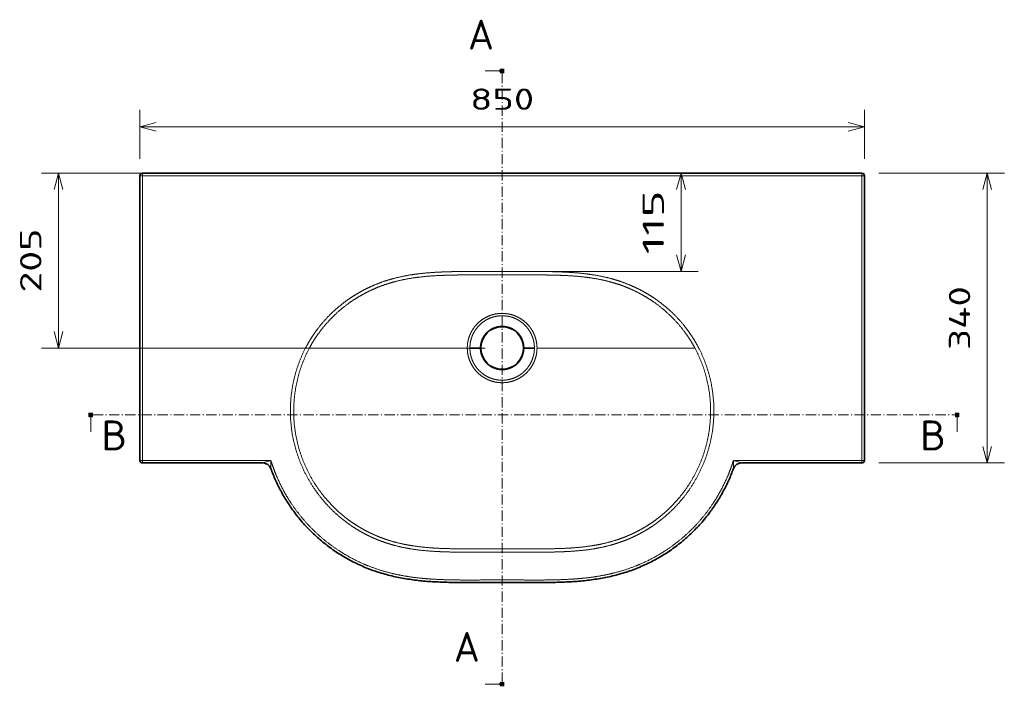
# Model space of a CAD drawing. Extents: x 34 to 271, y 18 to 194.
# Tile 1 of 4: x 34 to 149, y 21 to 99. Entities that reach past the tile are written whole.
import ezdxf
from ezdxf.enums import TextEntityAlignment as Align

# ---------------------------------------------------------------- set-up
doc = ezdxf.new("R2010")
doc.units = 0
doc.linetypes.add('DASHDOT', pattern=[18.5, 12, -3, 0.5, -3])
doc.layers.get('0').update_dxf_attribs({"lineweight": 13})
doc.styles.get("Standard").update_dxf_attribs({"font": 'isocp.shx'})
doc.dimstyles.get("Standard").update_dxf_attribs({"dimtxt": 2.5, "dimasz": 2.5, "dimexe": 1.25, "dimexo": 0.625, "dimtad": 1, "dimcen": 2.5, "dimadec": 0, "dimazin": 0, "dimtfac": 1, "dimtmove": 0, "dimatfit": 0, "dimfxl": 0, "dimarcsym": 0})

# ---------------------------------------------------------------- blocks, each defined once
blk = doc.blocks.new('*D')
at = {"color": 7, "lineweight": 13, "ltscale": 0.143256}
for p, q in [((47.68, 82.52), (47.68, 88.25)), ((132.65, 82.52), (132.65, 88.25))]:
    blk.add_line(p, q, dxfattribs=at)
at = {"color": 7, "lineweight": 13}
for p, q in [((47.68, 86.25), (132.65, 86.25)), ((88.17, 80.82), (36.15, 80.82)), ((38.15, 60.32), (38.15, 80.82)), ((147.05, 46.84), (147.05, 80.82)), ((88.17, 60.32), (36.15, 60.32))]:
    blk.add_line(p, q, dxfattribs=at)
at = {"color": 7, "lineweight": 13, "ltscale": 0.288181}
blk.add_line((111.14, 69.29), (111.14, 80.82), dxfattribs=at)
at = {"color": 7, "lineweight": 13, "ltscale": 0.367357}
for p, q in [((134.35, 80.82), (149.05, 80.82)), ((134.35, 46.84), (149.05, 46.84))]:
    blk.add_line(p, q, dxfattribs=at)
at = {"color": 7, "lineweight": 13, "ltscale": 0.434789}
blk.add_line((95.74, 69.29), (113.14, 69.29), dxfattribs=at)
at = {"color": 7, "lineweight": 13}
for points in [[(49.62, 86.77), (47.68, 86.25), (49.62, 85.73)], [(130.72, 85.73), (132.65, 86.25), (130.72, 86.77)], [(38.66, 78.89), (38.15, 80.82), (37.63, 78.89)], [(111.65, 78.89), (111.14, 80.82), (110.62, 78.89)], [(147.56, 78.89), (147.05, 80.82), (146.53, 78.89)], [(110.62, 71.23), (111.14, 69.29), (111.65, 71.23)], [(37.63, 62.25), (38.15, 60.32), (38.66, 62.25)], [(146.53, 48.77), (147.05, 46.84), (147.56, 48.77)]]:
    blk.add_lwpolyline(points, dxfattribs=at)
blk.add_text('850', height=2.5, dxfattribs=at).set_placement((86.42, 88.25), (93.92, 88.25), align=Align.FIT)
for s, p, p2 in [('115', (109.14, 71.3), (109.14, 78.81)), ('205', (36.15, 66.82), (36.15, 74.32)), ('340', (145.05, 60.08), (145.05, 67.58))]:
    blk.add_text(s, height=2.5, rotation=90, dxfattribs=at).set_placement(p, p2, align=Align.FIT)
blk = doc.blocks.new('BLOCK22')
at = {"color": 7, "lineweight": 13}
for p, q in [((0, 324.9), (-20, 324.9)), ((0, -394.2), (-20, -394.2))]:
    blk.add_line(p, q, dxfattribs=at)
at = {"color": 7, "lineweight": 100, "ltscale": 0.125}
for p, q in [((0, 327.4), (0, 322.4)), ((0, -396.7), (0, -391.7))]:
    blk.add_line(p, q, dxfattribs=at)
at = {"color": 7, "linetype": 'DASHDOT', "lineweight": 13}
blk.add_line((0, 322.4), (0, -391.7), dxfattribs=at)
at = {"color": 7, "lineweight": 13}
for points in [[(-3, 323.7), (0, 324.9), (-3, 326.2)], [(-3, -395.5), (0, -394.2), (-3, -393)]]:
    blk.add_lwpolyline(points, dxfattribs=at)
for p, p2 in [((-40, 350), (-9.6, 350)), ((-56.6, -368), (-26.2, -368))]:
    blk.add_text('A', height=35, dxfattribs=at).set_placement(p, p2, align=Align.FIT)
blk = doc.blocks.new('BLOCK23')
at = {"color": 7, "lineweight": 100, "ltscale": 0.125}
for p, q in [((-484.9, -78.2), (-479.9, -78.2)), ((536, -78.2), (531, -78.2))]:
    blk.add_line(p, q, dxfattribs=at)
at = {"color": 7, "lineweight": 13}
for p, q in [((-482.4, -78.2), (-482.4, -98.2)), ((533.5, -78.2), (533.5, -98.2))]:
    blk.add_line(p, q, dxfattribs=at)
at = {"color": 7, "linetype": 'DASHDOT', "lineweight": 13}
blk.add_line((-479.9, -78.2), (531, -78.2), dxfattribs=at)
at = {"color": 7, "lineweight": 13}
for points in [[(-481.1, -81.2), (-482.4, -78.2), (-483.6, -81.2)], [(534.7, -81.2), (533.5, -78.2), (532.2, -81.2)]]:
    blk.add_lwpolyline(points, dxfattribs=at)
for p, p2 in [((-470, -120), (-439.6, -120)), ((490, -120), (520.4, -120))]:
    blk.add_text('B', height=35, dxfattribs=at).set_placement(p, p2, align=Align.FIT)
blk = doc.blocks.new('BLOCK24')
at = {"color": 7, "lineweight": 13, "ltscale": 0.075}
for p, q in [((-424.8, 202), (-421.8, 202)), ((-421.8, 202), (-421.8, 205)), ((421.8, 202), (421.8, 205)), ((424.8, 202), (421.8, 202)), ((-424.8, -131.8), (-421.8, -131.8)), ((-421.8, -131.8), (-421.8, -134.8)), ((424.8, -131.8), (421.8, -131.8)), ((421.8, -131.8), (421.8, -134.8))]:
    blk.add_line(p, q, dxfattribs=at)
at = {"color": 7, "lineweight": 35}
for p, q in [((-424.8, -131.8), (-424.8, 202)), ((-421.8, 205), (0, 205)), ((421.8, 205), (0, 205)), ((424.8, 202), (424.8, -131.8)), ((-280.6, -134.8), (-421.8, -134.8)), ((421.8, -134.8), (280.6, -134.8))]:
    blk.add_line(p, q, dxfattribs=at)
at = {"color": 7, "lineweight": 13}
for p, q in [((-421.8, 202), (0, 202)), ((-421.8, -131.8), (-421.8, 202)), ((421.8, 202), (0, 202)), ((421.8, -131.8), (421.8, 202)), ((-226, 0), (-40.9, 0)), ((40.9, 0), (226, 0)), ((-271.2, -131.8), (-421.8, -131.8)), ((271.2, -131.8), (421.8, -131.8))]:
    blk.add_line(p, q, dxfattribs=at)
at = {"color": 7, "lineweight": 35, "ltscale": 0.303251}
for p, q in [((-37.8, 0), (-25.7, 0)), ((25.7, 0), (37.8, 0))]:
    blk.add_line(p, q, dxfattribs=at)
at = {"color": 7, "lineweight": 35}
blk.add_circle((0, 0), 25, dxfattribs=at)
for centre, radius, start, end in [((-421.8, 202), 3, 90, 180), ((421.8, 202), 3, 360, 90), ((-421.8, -131.8), 3, 180, 270), ((-280.6, -144.8), 10, 19.8634, 90), ((280.6, -144.8), 10, 90, 160.1366), ((421.8, -131.8), 3, 270, 0)]:
    blk.add_arc(centre, radius, start, end, dxfattribs=at)
at = {"color": 7, "lineweight": 13}
for centre, radius, start, end in [((-65.2, -789.8), 689.5, 107.3828, 108.1988), ((285.2, -133.4), 556.4, 179.8419, 180.8307), ((-285.2, -133.4), 556.4, 359.1693, 0.1581), ((65.2, -789.8), 689.5, 71.8012, 72.6172)]:
    blk.add_arc(centre, radius, start, end, dxfattribs=at)
for points, knots in [([(0, 89.7), (-0.7, 89.7), (-1.4, 89.7), (-2.1, 89.7), (-3.1, 89.7), (-4.1, 89.7), (-4.5, 89.7), (-13.1, 89.7), (-21.6, 89.7), (-29.9, 89.7), (-40.8, 89.8), (-51.8, 89.7), (-54.5, 89.6), (-62.1, 89.5), (-69.6, 89.2), (-74.5, 89), (-85.9, 88.4), (-97.3, 87.2), (-103.8, 86.4), (-115.7, 84.4), (-127.3, 81.6), (-132.5, 80.2), (-141.2, 77.3), (-149.8, 73.9), (-153.2, 72.4), (-158.6, 69.9), (-163.8, 67.2), (-165.6, 66.2), (-171.8, 62.7), (-177.9, 58.8), (-182, 56), (-189.3, 50.4), (-196.3, 44.4), (-199.3, 41.6), (-208, 33), (-215.9, 23.5), (-220.7, 16.9), (-225.1, 10), (-229, 2.7), (-229.1, 2.7), (-229.2, 2.4), (-229.3, 2.2), (-229.4, 2.1), (-229.4, 2), (-229.5, 1.9)], [0, 0, 0, 0, 0, 0, 5.507414, 5.507414, 5.507414, 8.261121, 8.261121, 8.261121, 73.194806, 73.194806, 73.194806, 94.537046, 94.537046, 94.537046, 132.670659, 132.670659, 132.670659, 184.418726, 184.418726, 184.418726, 226.499301, 226.499301, 226.499301, 256.201444, 256.201444, 256.201444, 272.680183, 272.680183, 272.680183, 312.02019, 312.02019, 312.02019, 344.570699, 344.570699, 344.570699, 408.213678, 408.213678, 408.213678, 409.246282, 409.246282, 409.246282, 410.208553, 410.208553, 410.208553, 410.208553, 410.208553, 410.208553]), ([(0, 85.7), (-0.7, 85.7), (-1.4, 85.7), (-2.1, 85.7), (-3.1, 85.7), (-4.2, 85.7), (-4.5, 85.7), (-13.2, 85.7), (-21.8, 85.7), (-30.1, 85.7), (-41.1, 85.8), (-52.1, 85.6), (-54.8, 85.6), (-62.3, 85.5), (-69.9, 85.2), (-74.7, 85), (-86, 84.4), (-97.3, 83.2), (-103.8, 82.4), (-114.6, 80.6), (-125.3, 78), (-129.6, 76.8), (-135.4, 75), (-141.2, 73), (-142.8, 72.4), (-146.3, 71), (-149.7, 69.6), (-151.6, 68.7), (-154.7, 67.3), (-157.6, 65.9), (-158.7, 65.3), (-165.7, 61.7), (-172.5, 57.7), (-178, 54), (-187.9, 46.6), (-197.1, 38.3), (-201.1, 34.2), (-209, 25.6), (-216.1, 16.3), (-219.4, 11.4), (-222.6, 6.3), (-225.4, 1), (-225.5, 0.8), (-225.7, 0.6), (-225.8, 0.4), (-225.8, 0.2), (-225.9, 0.1), (-226, 0)], [0, 0, 0, 0, 0, 0, 5.550751, 5.550751, 5.550751, 8.326127, 8.326127, 8.326127, 73.70161, 73.70161, 73.70161, 95.179129, 95.179129, 95.179129, 133.232268, 133.232268, 133.232268, 184.873205, 184.873205, 184.873205, 220.175971, 220.175971, 220.175971, 233.522142, 233.522142, 233.522142, 249.996309, 249.996309, 249.996309, 259.874147, 259.874147, 259.874147, 312.487698, 312.487698, 312.487698, 358.102683, 358.102683, 358.102683, 405.302897, 405.302897, 405.302897, 406.245761, 406.245761, 406.245761, 407.326808, 407.326808, 407.326808, 407.326808, 407.326808, 407.326808]), ([(0, 89.7), (0.7, 89.7), (1.4, 89.7), (2.1, 89.7), (3.1, 89.7), (4.1, 89.7), (4.5, 89.7), (13.1, 89.7), (21.6, 89.7), (29.9, 89.7), (40.8, 89.8), (51.8, 89.7), (54.5, 89.6), (62.1, 89.5), (69.6, 89.2), (74.5, 89), (85.9, 88.4), (97.3, 87.2), (103.8, 86.4), (115.7, 84.4), (127.3, 81.6), (132.5, 80.2), (141.2, 77.3), (149.8, 73.9), (153.2, 72.4), (158.6, 69.9), (163.8, 67.2), (165.6, 66.2), (171.8, 62.7), (177.9, 58.8), (182, 56), (189.3, 50.4), (196.3, 44.4), (199.3, 41.6), (208, 33), (215.9, 23.5), (220.7, 16.9), (225.1, 10), (229, 2.7), (229.1, 2.7), (229.2, 2.4), (229.3, 2.2), (229.4, 2.1), (229.4, 2), (229.5, 1.9)], [0, 0, 0, 0, 0, 0, 5.507414, 5.507414, 5.507414, 8.261121, 8.261121, 8.261121, 73.194806, 73.194806, 73.194806, 94.537046, 94.537046, 94.537046, 132.670659, 132.670659, 132.670659, 184.418726, 184.418726, 184.418726, 226.499301, 226.499301, 226.499301, 256.201444, 256.201444, 256.201444, 272.680183, 272.680183, 272.680183, 312.02019, 312.02019, 312.02019, 344.570699, 344.570699, 344.570699, 408.213678, 408.213678, 408.213678, 409.246282, 409.246282, 409.246282, 410.208553, 410.208553, 410.208553, 410.208553, 410.208553, 410.208553]), ([(0, 85.7), (0.7, 85.7), (1.4, 85.7), (2.1, 85.7), (3.1, 85.7), (4.2, 85.7), (4.5, 85.7), (13.2, 85.7), (21.8, 85.7), (30.1, 85.7), (41.1, 85.8), (52.1, 85.6), (54.8, 85.6), (62.3, 85.5), (69.9, 85.2), (74.7, 85), (86, 84.4), (97.3, 83.2), (103.8, 82.4), (114.6, 80.6), (125.3, 78), (129.6, 76.8), (135.4, 75), (141.2, 73), (142.8, 72.4), (146.3, 71), (149.7, 69.6), (151.6, 68.7), (154.7, 67.3), (157.6, 65.9), (158.7, 65.3), (165.7, 61.7), (172.5, 57.7), (178, 54), (187.9, 46.6), (197.1, 38.3), (201.1, 34.2), (209, 25.6), (216.1, 16.3), (219.4, 11.4), (222.6, 6.3), (225.4, 1), (225.5, 0.8), (225.7, 0.6), (225.8, 0.4), (225.8, 0.2), (225.9, 0.1), (226, 0)], [0, 0, 0, 0, 0, 0, 5.550751, 5.550751, 5.550751, 8.326127, 8.326127, 8.326127, 73.70161, 73.70161, 73.70161, 95.179129, 95.179129, 95.179129, 133.232268, 133.232268, 133.232268, 184.873205, 184.873205, 184.873205, 220.175971, 220.175971, 220.175971, 233.522142, 233.522142, 233.522142, 249.996309, 249.996309, 249.996309, 259.874147, 259.874147, 259.874147, 312.487698, 312.487698, 312.487698, 358.102683, 358.102683, 358.102683, 405.302897, 405.302897, 405.302897, 406.245761, 406.245761, 406.245761, 407.326808, 407.326808, 407.326808, 407.326808, 407.326808, 407.326808]), ([(-40.9, 0), (-40.9, 1.3), (-40.8, 2.6), (-40.7, 3.9), (-40.4, 6.4), (-39.9, 8.9), (-39.6, 10.1), (-38.8, 12.9), (-37.8, 15.6), (-37.1, 17.1), (-35.2, 20.9), (-32.8, 24.3), (-31.3, 26.3), (-26.8, 31), (-21.5, 34.8), (-18, 36.8), (-13.1, 38.7), (-8.1, 39.9), (-6.8, 40.1), (-5, 40.3), (-3.1, 40.5), (-2.5, 40.6), (-1.6, 40.6), (-0.7, 40.6), (-0.5, 40.6), (-0.2, 40.6), (0, 40.6)], [0, 0, 0, 0, 0, 0, 20.103904, 20.103904, 20.103904, 39.175597, 39.175597, 39.175597, 64.584373, 64.584373, 64.584373, 102.871252, 102.871252, 102.871252, 163.983274, 163.983274, 163.983274, 183.366903, 183.366903, 183.366903, 193.096197, 193.096197, 193.096197, 196.947472, 196.947472, 196.947472, 196.947472, 196.947472, 196.947472]), ([(-37.8, 0), (-37.8, 0.4), (-37.8, 0.9), (-37.8, 1.3), (-37.7, 2.7), (-37.6, 4.2), (-37.5, 5.2), (-37.1, 7.7), (-36.4, 10.3), (-36, 11.8), (-34.6, 15.6), (-32.7, 19.2), (-31.4, 21.2), (-28.1, 25.6), (-24.2, 29.3), (-21.7, 31.2), (-17.1, 34), (-12, 36), (-9.7, 36.7), (-6.8, 37.3), (-3.8, 37.6), (-3.2, 37.7), (-2.2, 37.8), (-1.2, 37.8), (-0.8, 37.8), (-0.4, 37.8), (0, 37.8)], [0, 0, 0, 0, 0, 0, 7.121402, 7.121402, 7.121402, 23.698131, 23.698131, 23.698131, 50.177889, 50.177889, 50.177889, 89.667943, 89.667943, 89.667943, 139.029778, 139.029778, 139.029778, 178.745315, 178.745315, 178.745315, 188.70753, 188.70753, 188.70753, 195.334148, 195.334148, 195.334148, 195.334148, 195.334148, 195.334148]), ([(40.9, 0), (40.9, 1.3), (40.8, 2.6), (40.7, 3.9), (40.4, 6.4), (39.9, 8.9), (39.6, 10.1), (38.8, 12.9), (37.8, 15.6), (37.1, 17.1), (35.2, 20.9), (32.8, 24.3), (31.3, 26.3), (26.8, 31), (21.5, 34.8), (18, 36.8), (13.1, 38.7), (8.1, 39.9), (6.8, 40.1), (5, 40.3), (3.1, 40.5), (2.5, 40.6), (1.6, 40.6), (0.7, 40.6), (0.5, 40.6), (0.2, 40.6), (0, 40.6)], [0, 0, 0, 0, 0, 0, 20.103904, 20.103904, 20.103904, 39.175597, 39.175597, 39.175597, 64.584373, 64.584373, 64.584373, 102.871252, 102.871252, 102.871252, 163.983274, 163.983274, 163.983274, 183.366903, 183.366903, 183.366903, 193.096197, 193.096197, 193.096197, 196.947472, 196.947472, 196.947472, 196.947472, 196.947472, 196.947472]), ([(37.8, 0), (37.8, 0.4), (37.8, 0.9), (37.8, 1.3), (37.7, 2.7), (37.6, 4.2), (37.5, 5.2), (37.1, 7.7), (36.4, 10.3), (36, 11.8), (34.6, 15.6), (32.7, 19.2), (31.4, 21.2), (28.1, 25.6), (24.2, 29.3), (21.7, 31.2), (17.1, 34), (12, 36), (9.7, 36.7), (6.8, 37.3), (3.8, 37.6), (3.2, 37.7), (2.2, 37.8), (1.2, 37.8), (0.8, 37.8), (0.4, 37.8), (0, 37.8)], [0, 0, 0, 0, 0, 0, 7.121402, 7.121402, 7.121402, 23.698131, 23.698131, 23.698131, 50.177889, 50.177889, 50.177889, 89.667943, 89.667943, 89.667943, 139.029778, 139.029778, 139.029778, 178.745315, 178.745315, 178.745315, 188.70753, 188.70753, 188.70753, 195.334148, 195.334148, 195.334148, 195.334148, 195.334148, 195.334148]), ([(-25.7, 0), (-25.7, 0.5), (-25.7, 1), (-25.6, 1.4), (-25.6, 2.4), (-25.5, 3.4), (-25.4, 3.8), (-25, 6), (-24.4, 8), (-23.9, 9.6), (-22.1, 13.4), (-19.7, 16.7), (-17.9, 18.5), (-14.1, 21.7), (-9.7, 23.9), (-7.3, 24.7), (-4.4, 25.3), (-1.5, 25.5), (-1, 25.6), (-0.5, 25.6), (0, 25.6)], [0, 0, 0, 0, 0, 0, 3.8447, 3.8447, 3.8447, 7.752658, 7.752658, 7.752658, 21.105187, 21.105187, 21.105187, 41.526121, 41.526121, 41.526121, 62.621141, 62.621141, 62.621141, 66.847221, 66.847221, 66.847221, 66.847221, 66.847221, 66.847221]), ([(25.7, 0), (25.7, 0.5), (25.7, 1), (25.6, 1.4), (25.6, 2.4), (25.5, 3.4), (25.4, 3.8), (25, 6), (24.4, 8), (23.9, 9.6), (22.1, 13.4), (19.7, 16.7), (17.9, 18.5), (14.1, 21.7), (9.7, 23.9), (7.3, 24.7), (4.4, 25.3), (1.5, 25.5), (1, 25.6), (0.5, 25.6), (0, 25.6)], [0, 0, 0, 0, 0, 0, 3.8447, 3.8447, 3.8447, 7.752658, 7.752658, 7.752658, 21.105187, 21.105187, 21.105187, 41.526121, 41.526121, 41.526121, 62.621141, 62.621141, 62.621141, 66.847221, 66.847221, 66.847221, 66.847221, 66.847221, 66.847221]), ([(-229.5, 1.9), (-229.6, 1.7), (-229.7, 1.5), (-229.9, 1.2), (-236.7, -11.7), (-242, -25.4), (-245.6, -39.4), (-250.1, -69.8), (-247.3, -100.6), (-243.8, -116.6), (-234.1, -143.9), (-218.7, -168.4), (-211, -178.4), (-200.7, -189.4), (-189.2, -199.1), (-187.2, -200.7), (-183.3, -203.8), (-179.2, -206.8), (-177.2, -208.2), (-172, -211.7), (-166.6, -214.9), (-163.3, -216.7), (-158.5, -219.3), (-153.6, -221.6), (-152, -222.3), (-149.4, -223.5), (-146.7, -224.6), (-145.5, -225.1), (-140.8, -226.9), (-136, -228.6), (-132.4, -229.7), (-123.5, -232.3), (-114.5, -234.3), (-109.1, -235.3), (-94.8, -237.5), (-80.4, -238.6), (-71.5, -239), (-56.7, -239.4), (-42, -239.5), (-36.2, -239.5), (-26.7, -239.4), (-17.2, -239.4), (-13.6, -239.4), (-9.6, -239.4), (-5.6, -239.4), (-5.3, -239.4), (-4.7, -239.4), (-4.1, -239.4), (-3.8, -239.4), (-2.9, -239.4), (-1.9, -239.4), (-1.3, -239.4), (-0.6, -239.4), (0, -239.4)], [0, 0, 0, 0, 0, 0, 1.816562, 1.816562, 1.816562, 112.181095, 112.181095, 112.181095, 237.029918, 237.029918, 237.029918, 333.314578, 333.314578, 333.314578, 352.575283, 352.575283, 352.575283, 371.837692, 371.837692, 371.837692, 400.761209, 400.761209, 400.761209, 413.622427, 413.622427, 413.622427, 423.237598, 423.237598, 423.237598, 452.401586, 452.401586, 452.401586, 494.515612, 494.515612, 494.515612, 563.566008, 563.566008, 563.566008, 608.442118, 608.442118, 608.442118, 636.812822, 636.812822, 636.812822, 639.177061, 639.177061, 639.177061, 641.612916, 641.612916, 641.612916, 646.496161, 646.496161, 646.496161, 646.496161, 646.496161, 646.496161]), ([(-226, 0), (-226.1, -0.2), (-226.2, -0.4), (-226.3, -0.7), (-232.5, -12.4), (-237.4, -24.7), (-240.9, -37.3), (-245.7, -64.8), (-244.3, -92.8), (-241.9, -107.6), (-233.7, -135.8), (-219.3, -161.5), (-210.8, -173.2), (-198.5, -186.7), (-184.5, -198.2), (-181.6, -200.5), (-175.6, -204.9), (-169.4, -208.9), (-166.2, -210.8), (-161.5, -213.4), (-156.8, -215.9), (-155.3, -216.6), (-151.9, -218.2), (-148.5, -219.7), (-146.6, -220.5), (-141.3, -222.7), (-135.8, -224.6), (-132.2, -225.8), (-122, -228.8), (-111.5, -231), (-104.7, -232.1), (-92.6, -233.7), (-80.4, -234.6), (-75.2, -234.9), (-62.1, -235.4), (-48.9, -235.5), (-41, -235.5), (-29.4, -235.5), (-17.8, -235.4), (-14.1, -235.4), (-10.2, -235.4), (-6.2, -235.4), (-5.9, -235.4), (-5.4, -235.4), (-4.8, -235.4), (-4.3, -235.4), (-3.3, -235.4), (-2.3, -235.4), (-1.5, -235.4), (-0.7, -235.4), (0, -235.4)], [0, 0, 0, 0, 0, 0, 1.835687, 1.835687, 1.835687, 103.148114, 103.148114, 103.148114, 218.631464, 218.631464, 218.631464, 330.734597, 330.734597, 330.734597, 359.573663, 359.573663, 359.573663, 388.452082, 388.452082, 388.452082, 401.33089, 401.33089, 401.33089, 417.38939, 417.38939, 417.38939, 446.588322, 446.588322, 446.588322, 500.463619, 500.463619, 500.463619, 541.13761, 541.13761, 541.13761, 602.560838, 602.560838, 602.560838, 630.818326, 630.818326, 630.818326, 633.173135, 633.173135, 633.173135, 635.066699, 635.066699, 635.066699, 640.862777, 640.862777, 640.862777, 640.862777, 640.862777, 640.862777]), ([(-40.9, 0), (-40.9, -0.2), (-40.9, -0.4), (-40.9, -0.7), (-40.8, -1.1), (-40.8, -1.6), (-40.8, -1.8), (-40.7, -3.5), (-40.6, -5.2), (-40.4, -6.6), (-39.6, -10.5), (-38.4, -14.3), (-37.4, -16.6), (-34.8, -21.8), (-31.2, -26.5), (-28.9, -29), (-24.8, -32.6), (-20.2, -35.4), (-18.3, -36.4), (-14, -38.4), (-9.3, -39.8), (-6.7, -40.3), (-3.7, -40.6), (-0.7, -40.7), (-0.5, -40.7), (-0.2, -40.7), (0, -40.7)], [0, 0, 0, 0, 0, 0, 4.681538, 4.681538, 4.681538, 9.363075, 9.363075, 9.363075, 39.982356, 39.982356, 39.982356, 91.912555, 91.912555, 91.912555, 162.11194, 162.11194, 162.11194, 206.111746, 206.111746, 206.111746, 263.068894, 263.068894, 263.068894, 268.300065, 268.300065, 268.300065, 268.300065, 268.300065, 268.300065]), ([(0, -25.6), (-2.3, -25.6), (-4.6, -25.3), (-6.9, -24.8), (-10.7, -23.5), (-14.1, -21.4), (-15.5, -20.5), (-18.3, -18.2), (-20.7, -15.3), (-21.8, -13.7), (-23.1, -11.4), (-24.1, -8.9), (-24.3, -8.2), (-24.6, -7.3), (-24.9, -6.3), (-24.9, -6), (-25.1, -5.4), (-25.2, -4.9), (-25.2, -4.6), (-25.3, -4.1), (-25.4, -3.6), (-25.4, -3.4), (-25.5, -2.8), (-25.6, -2.2), (-25.6, -1.9), (-25.6, -1.3), (-25.7, -0.7), (-25.7, -0.5), (-25.7, -0.2), (-25.7, 0)], [0, 0, 0, 0, 0, 0, 19.867628, 19.867628, 19.867628, 33.836364, 33.836364, 33.836364, 50.161517, 50.161517, 50.161517, 55.51044, 55.51044, 55.51044, 58.177638, 58.177638, 58.177638, 60.176782, 60.176782, 60.176782, 62.175926, 62.175926, 62.175926, 64.853109, 64.853109, 64.853109, 66.841437, 66.841437, 66.841437, 66.841437, 66.841437, 66.841437]), ([(229.5, 1.9), (229.6, 1.7), (229.7, 1.5), (229.9, 1.2), (236.7, -11.7), (242, -25.4), (245.6, -39.4), (250.1, -69.8), (247.3, -100.6), (243.8, -116.6), (234.1, -143.9), (218.7, -168.4), (211, -178.4), (200.7, -189.4), (189.2, -199.1), (187.2, -200.7), (183.3, -203.8), (179.2, -206.8), (177.2, -208.2), (172, -211.7), (166.6, -214.9), (163.3, -216.7), (158.5, -219.3), (153.6, -221.6), (152, -222.3), (149.4, -223.5), (146.7, -224.6), (145.5, -225.1), (140.8, -226.9), (136, -228.6), (132.4, -229.7), (123.5, -232.3), (114.5, -234.3), (109.1, -235.3), (94.8, -237.5), (80.4, -238.6), (71.5, -239), (56.7, -239.4), (42, -239.5), (36.2, -239.5), (26.7, -239.4), (17.2, -239.4), (13.6, -239.4), (9.6, -239.4), (5.6, -239.4), (5.3, -239.4), (4.7, -239.4), (4.1, -239.4), (3.8, -239.4), (2.9, -239.4), (1.9, -239.4), (1.3, -239.4), (0.6, -239.4), (0, -239.4)], [0, 0, 0, 0, 0, 0, 1.816562, 1.816562, 1.816562, 112.181095, 112.181095, 112.181095, 237.029918, 237.029918, 237.029918, 333.314578, 333.314578, 333.314578, 352.575283, 352.575283, 352.575283, 371.837692, 371.837692, 371.837692, 400.761209, 400.761209, 400.761209, 413.622427, 413.622427, 413.622427, 423.237598, 423.237598, 423.237598, 452.401586, 452.401586, 452.401586, 494.515612, 494.515612, 494.515612, 563.566008, 563.566008, 563.566008, 608.442118, 608.442118, 608.442118, 636.812822, 636.812822, 636.812822, 639.177061, 639.177061, 639.177061, 641.612916, 641.612916, 641.612916, 646.496161, 646.496161, 646.496161, 646.496161, 646.496161, 646.496161]), ([(226, 0), (226.1, -0.2), (226.2, -0.4), (226.3, -0.7), (232.5, -12.4), (237.4, -24.7), (240.9, -37.3), (245.7, -64.8), (244.3, -92.8), (241.9, -107.6), (233.7, -135.8), (219.3, -161.5), (210.8, -173.2), (198.5, -186.7), (184.5, -198.2), (181.6, -200.5), (175.6, -204.9), (169.4, -208.9), (166.2, -210.8), (161.5, -213.4), (156.8, -215.9), (155.3, -216.6), (151.9, -218.2), (148.5, -219.7), (146.6, -220.5), (141.3, -222.7), (135.8, -224.6), (132.2, -225.8), (122, -228.8), (111.5, -231), (104.7, -232.1), (92.6, -233.7), (80.4, -234.6), (75.2, -234.9), (62.1, -235.4), (48.9, -235.5), (41, -235.5), (29.4, -235.5), (17.8, -235.4), (14.1, -235.4), (10.2, -235.4), (6.2, -235.4), (5.9, -235.4), (5.4, -235.4), (4.8, -235.4), (4.3, -235.4), (3.3, -235.4), (2.3, -235.4), (1.5, -235.4), (0.7, -235.4), (0, -235.4)], [0, 0, 0, 0, 0, 0, 1.835687, 1.835687, 1.835687, 103.148114, 103.148114, 103.148114, 218.631464, 218.631464, 218.631464, 330.734597, 330.734597, 330.734597, 359.573663, 359.573663, 359.573663, 388.452082, 388.452082, 388.452082, 401.33089, 401.33089, 401.33089, 417.38939, 417.38939, 417.38939, 446.588322, 446.588322, 446.588322, 500.463619, 500.463619, 500.463619, 541.13761, 541.13761, 541.13761, 602.560838, 602.560838, 602.560838, 630.818326, 630.818326, 630.818326, 633.173135, 633.173135, 633.173135, 635.066699, 635.066699, 635.066699, 640.862777, 640.862777, 640.862777, 640.862777, 640.862777, 640.862777]), ([(40.9, 0), (40.9, -0.2), (40.9, -0.4), (40.9, -0.7), (40.8, -1.1), (40.8, -1.6), (40.8, -1.8), (40.7, -3.5), (40.6, -5.2), (40.4, -6.6), (39.6, -10.5), (38.4, -14.3), (37.4, -16.6), (34.8, -21.8), (31.2, -26.5), (28.9, -29), (24.8, -32.6), (20.2, -35.4), (18.3, -36.4), (14, -38.4), (9.3, -39.8), (6.7, -40.3), (3.7, -40.6), (0.7, -40.7), (0.5, -40.7), (0.2, -40.7), (0, -40.7)], [0, 0, 0, 0, 0, 0, 4.681538, 4.681538, 4.681538, 9.363075, 9.363075, 9.363075, 39.982356, 39.982356, 39.982356, 91.912555, 91.912555, 91.912555, 162.11194, 162.11194, 162.11194, 206.111746, 206.111746, 206.111746, 263.068894, 263.068894, 263.068894, 268.300065, 268.300065, 268.300065, 268.300065, 268.300065, 268.300065]), ([(0, -25.6), (2.3, -25.6), (4.6, -25.3), (6.9, -24.8), (10.7, -23.5), (14.1, -21.4), (15.5, -20.5), (18.3, -18.2), (20.7, -15.3), (21.8, -13.7), (23.1, -11.4), (24.1, -8.9), (24.3, -8.2), (24.6, -7.3), (24.9, -6.3), (24.9, -6), (25.1, -5.4), (25.2, -4.9), (25.2, -4.6), (25.3, -4.1), (25.4, -3.6), (25.4, -3.4), (25.5, -2.8), (25.6, -2.2), (25.6, -1.9), (25.6, -1.3), (25.7, -0.7), (25.7, -0.5), (25.7, -0.2), (25.7, 0)], [0, 0, 0, 0, 0, 0, 19.867628, 19.867628, 19.867628, 33.836364, 33.836364, 33.836364, 50.161517, 50.161517, 50.161517, 55.51044, 55.51044, 55.51044, 58.177638, 58.177638, 58.177638, 60.176782, 60.176782, 60.176782, 62.175926, 62.175926, 62.175926, 64.853109, 64.853109, 64.853109, 66.841437, 66.841437, 66.841437, 66.841437, 66.841437, 66.841437]), ([(-37.8, 0), (-37.8, -0.2), (-37.8, -0.4), (-37.8, -0.6), (-37.8, -1.1), (-37.8, -1.5), (-37.8, -1.7), (-37.7, -2.9), (-37.6, -4.1), (-37.5, -5.2), (-37.1, -7.5), (-36.5, -9.9), (-36.1, -11.2), (-34.7, -15.4), (-32.7, -19.4), (-31, -21.9), (-28, -25.7), (-24.4, -28.9), (-23, -30.1), (-19.6, -32.5), (-15.8, -34.5), (-13.6, -35.4), (-10, -36.6), (-6.2, -37.3), (-4.8, -37.5), (-3, -37.7), (-1.2, -37.8), (-0.8, -37.8), (-0.4, -37.8), (0, -37.8)], [0, 0, 0, 0, 0, 0, 4.80892, 4.80892, 4.80892, 9.61784, 9.61784, 9.61784, 32.05856, 32.05856, 32.05856, 63.626708, 63.626708, 63.626708, 131.393159, 131.393159, 131.393159, 172.146759, 172.146759, 172.146759, 226.465803, 226.465803, 226.465803, 258.122693, 258.122693, 258.122693, 267.181216, 267.181216, 267.181216, 267.181216, 267.181216, 267.181216]), ([(37.8, 0), (37.8, -0.2), (37.8, -0.4), (37.8, -0.6), (37.8, -1.1), (37.8, -1.5), (37.8, -1.7), (37.7, -2.9), (37.6, -4.1), (37.5, -5.2), (37.1, -7.5), (36.5, -9.9), (36.1, -11.2), (34.7, -15.4), (32.7, -19.4), (31, -21.9), (28, -25.7), (24.4, -28.9), (23, -30.1), (19.6, -32.5), (15.8, -34.5), (13.6, -35.4), (10, -36.6), (6.2, -37.3), (4.8, -37.5), (3, -37.7), (1.2, -37.8), (0.8, -37.8), (0.4, -37.8), (0, -37.8)], [0, 0, 0, 0, 0, 0, 4.80892, 4.80892, 4.80892, 9.61784, 9.61784, 9.61784, 32.05856, 32.05856, 32.05856, 63.626708, 63.626708, 63.626708, 131.393159, 131.393159, 131.393159, 172.146759, 172.146759, 172.146759, 226.465803, 226.465803, 226.465803, 258.122693, 258.122693, 258.122693, 267.181216, 267.181216, 267.181216, 267.181216, 267.181216, 267.181216]), ([(-271.2, -131.8), (-269.4, -137.7), (-267.3, -143.5), (-265, -149.3), (-257.3, -166.7), (-247.4, -183.1), (-239.8, -193.7), (-223, -213.4), (-203.2, -230.1), (-192.6, -237.6), (-177.5, -246.5), (-161.6, -253.7), (-157.4, -255.4), (-143.7, -260.6), (-129.5, -264.6), (-119.5, -266.7), (-107.2, -268.7), (-94.8, -270), (-92.5, -270.2), (-87.7, -270.6), (-82.9, -271), (-80.5, -271.1), (-64.8, -272), (-49.1, -272.2), (-35.9, -272.1), (-20.7, -272), (-5.6, -272), (-3.7, -272), (-1.9, -272), (0, -272)], [656.527567, 656.527567, 656.527567, 656.527567, 656.527567, 656.527567, 700.540572, 700.540572, 700.540572, 792.775455, 792.775455, 792.775455, 885.040659, 885.040659, 885.040659, 917.336349, 917.336349, 917.336349, 989.922482, 989.922482, 989.922482, 1006.291393, 1006.291393, 1006.291393, 1023.935389, 1023.935389, 1023.935389, 1117.734191, 1117.734191, 1117.734191, 1131.205, 1131.205, 1131.205, 1131.205, 1131.205, 1131.205]), ([(271.2, -131.8), (269.4, -137.7), (267.3, -143.5), (265, -149.3), (257.3, -166.7), (247.4, -183.1), (239.8, -193.7), (223, -213.4), (203.2, -230.1), (192.6, -237.6), (177.5, -246.5), (161.6, -253.7), (157.4, -255.4), (143.7, -260.6), (129.5, -264.6), (119.5, -266.7), (107.2, -268.7), (94.8, -270), (92.5, -270.2), (87.7, -270.6), (82.9, -271), (80.5, -271.1), (64.8, -272), (49.1, -272.2), (35.9, -272.1), (20.7, -272), (5.6, -272), (3.7, -272), (1.9, -272), (0, -272)], [656.527567, 656.527567, 656.527567, 656.527567, 656.527567, 656.527567, 700.540572, 700.540572, 700.540572, 792.775455, 792.775455, 792.775455, 885.040659, 885.040659, 885.040659, 917.336349, 917.336349, 917.336349, 989.922482, 989.922482, 989.922482, 1006.291393, 1006.291393, 1006.291393, 1023.935389, 1023.935389, 1023.935389, 1117.734191, 1117.734191, 1117.734191, 1131.205, 1131.205, 1131.205, 1131.205, 1131.205, 1131.205])]:
    blk.add_open_spline(points, degree=5, knots=knots, dxfattribs=at)
at = {"color": 7, "lineweight": 35}
for points in [[(0, -275), (-2.7, -275), (-8.3, -275), (-16.6, -275), (-25, -275), (-33.4, -275.1), (-41.8, -275.1), (-50.1, -275.1), (-58.5, -274.9), (-66.9, -274.7), (-75.3, -274.4), (-83.7, -274), (-92.1, -273.3), (-100.5, -272.4), (-108.8, -271.3), (-117.1, -270), (-125.4, -268.3), (-133.6, -266.3), (-141.7, -264.1), (-149.8, -261.5), (-157.7, -258.5), (-165.5, -255.2), (-173.1, -251.6), (-180.6, -247.7), (-187.9, -243.5), (-195, -238.9), (-201.9, -234.1), (-208.6, -228.9), (-215, -223.5), (-221.3, -217.8), (-227.3, -211.9), (-233, -205.7), (-238.5, -199.3), (-244.9, -191), (-252, -180.7), (-259.4, -168.1), (-265.9, -155), (-269.5, -146), (-271.1, -141.4)], [(0, -275), (2.7, -275), (8.3, -275), (16.6, -275), (25, -275), (33.4, -275.1), (41.8, -275.1), (50.1, -275.1), (58.5, -274.9), (66.9, -274.7), (75.3, -274.4), (83.7, -274), (92.1, -273.3), (100.5, -272.4), (108.8, -271.3), (117.1, -270), (125.4, -268.3), (133.6, -266.3), (141.7, -264.1), (149.8, -261.5), (157.7, -258.5), (165.5, -255.2), (173.1, -251.6), (180.6, -247.7), (187.9, -243.5), (195, -238.9), (201.9, -234.1), (208.6, -228.9), (215, -223.5), (221.3, -217.8), (227.3, -211.9), (233, -205.7), (238.5, -199.3), (244.9, -191), (252, -180.7), (259.4, -168.1), (265.9, -155), (269.5, -146), (271.1, -141.4)]]:
    blk.add_open_spline(points, degree=3, knots=[0, 0, 0, 0, 8.237195, 16.610556, 24.987033, 33.367027, 41.751125, 50.139522, 58.532173, 66.929012, 75.330196, 83.741177, 92.154971, 100.574185, 108.995508, 117.420907, 125.849736, 134.281425, 142.715541, 151.151645, 159.58909, 168.026986, 176.464499, 184.901758, 193.338839, 201.775757, 210.212527, 218.649163, 227.085677, 235.522079, 243.958376, 252.394576, 260.830686, 269.266714, 283.838273, 298.409685, 312.980711, 327.549285, 327.549285, 327.549285, 327.549285], dxfattribs=at)

msp = doc.modelspace()

# ---------------------------------------------------------------- block references
at = {"lineweight": 0, "xscale": 0.1, "yscale": 0.1, "zscale": 0.1}
for name in ['BLOCK22', 'BLOCK24', 'BLOCK23']:
    msp.add_blockref(name, (90.1687, 60.3206), dxfattribs=at)

# ---------------------------------------------------------------- dimensions: what is measured, and where the dimension line sits
at = {"color": 0, "lineweight": 0}
for base, p1, p2, angle, middle, dimtype in [((47.6848, 86.2508), (132.6526, 80.5206), (47.6848, 80.5206), 180, (90.1687, 86.2508), 161), ((147.0469, 80.8206), (132.3526, 46.8367), (132.3526, 80.8206), 89.999523, (147.0469, 63.8287), 160), ((38.1461, 60.3206), (90.1687, 80.8206), (90.1687, 60.3206), 270, (38.1461, 70.5706), 161), ((111.1363, 80.8206), (93.7448, 69.2934), (110.1363, 80.8206), 89.999523, (111.1363, 75.057), 160)]:
    dim = msp.add_linear_dim(base=base, p1=p1, p2=p2, angle=angle, dimstyle='Standard', override={"dimlfac": 10}, dxfattribs=at)
    dim.commit()
    dim.dimension.update_dxf_attribs({"geometry": '*D', "text_midpoint": middle, "dimtype": dimtype})

doc.saveas('drawing.dxf')
